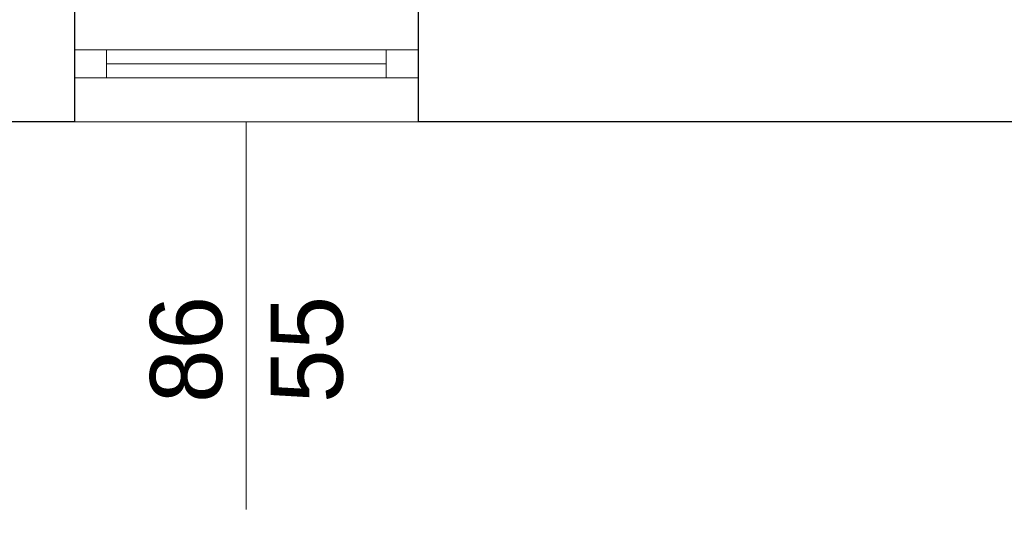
# Model space of a CAD drawing. Extents: x -21260 to 35740, y -2672 to 187028.
# Tile 76 of 124: x -9193 to -6728, y 10546 to 11791. Entities that reach past the tile are written whole.
import ezdxf

# ---------------------------------------------------------------- set-up
doc = ezdxf.new("R2010")
doc.units = 0
doc.header["$MEASUREMENT"] = 0
doc.layers.add('Arch wymiary', color=7, linetype='Continuous')
for name, color, linetype, lineweight in [('Arch wymiary_Nr_Pióra__21', 7, 'Continuous', 13), ('INWENT OPISY_Nr_Pióra__21', 7, 'Continuous', 13), ('INWENT. OKNA_Nr_Pióra__5', 7, 'Continuous', 13), ('INWENT.ŚCIANY_Nr_Pióra__1', 7, 'Continuous', 25), ('INWENT.ŚCIANY_Nr_Pióra__21', 7, 'Continuous', 13)]:
    doc.layers.add(name, color=color, linetype=linetype, lineweight=lineweight)
doc.styles.add('GENERATED_STYLE_1', font='txt')
doc.styles.add('GENERATED_STYLE_6', font='txt')
doc.dimstyles.new('GENERATED_STYLE__1', dxfattribs={"dimtxt": 179.999995, "dimasz": 114, "dimexe": 0.18, "dimexo": 0, "dimgap": 0.09, "dimtad": 1, "dimtih": 1, "dimtoh": 1, "dimdec": 0, "dimlfac": 0.1, "dimzin": 0, "dimdsep": 46, "dimtxsty": 'GENERATED_STYLE_1', "dimblk": 'ARROWHEAD_2', "dimblk1": 'ARROWHEAD_2', "dimblk2": 'ARROWHEAD_2', "dimcen": 0.09, "dimclrd": 7, "dimclre": 7, "dimclrt": 7, "dimazin": 0, "dimtfac": 1, "dimtdec": 4, "dimtmove": 0, "dimatfit": 3, "dimfxl": 0, "dimtolj": 1, "dimtzin": 0, "dimarcsym": 0})

# ---------------------------------------------------------------- blocks, each defined once
blk = doc.blocks.new('*D347')
at = {"layer": 'Arch wymiary_Nr_Pióra__21', "linetype": 'Continuous'}
for p, q in [((-10840.9, 7274.7), (-10840.9, 7499.7)), ((31924.1, 7274.7), (31924.1, 7499.7)), ((-10797.6, 7462.2), (-10884.2, 7312.2)), ((31880.8, 7312.2), (31967.4, 7462.2)), ((-10914.3, 7387.2), (-10840.9, 7387.2)), ((-10840.9, 7387.2), (31924.1, 7387.2)), ((31924.1, 7387.2), (31997.4, 7387.2))]:
    blk.add_line(p, q, dxfattribs=at)
at = {"layer": 'Arch wymiary_Nr_Pióra__21', "insert": (10282.4, 7423.2), "char_height": 180, "attachment_point": 7, "style": 'GENERATED_STYLE_1'}
blk.add_mtext('{4\xa0277}', dxfattribs=at)
blk = doc.blocks.new('ARROWHEAD_2')
at = {"color": 0, "linetype": 'Continuous', "lineweight": 0}
for p, q in [((-0.378, -0.655), (0.378, 0.655)), ((0, 0), (-1, 0))]:
    blk.add_line(p, q, dxfattribs=at)
blk = doc.blocks.new('*D348')
at = {"layer": 'Arch wymiary_Nr_Pióra__21', "linetype": 'Continuous'}
for p, q in [((-10840.9, 8121.6), (-10840.9, 8346.6)), ((-10797.6, 8309.1), (-10884.2, 8159.1)), ((3442.4, 8309.1), (3355.8, 8159.1)), ((-10914.3, 8234.1), (-10840.9, 8234.1)), ((-10840.9, 8234.1), (3399.1, 8234.1))]:
    blk.add_line(p, q, dxfattribs=at)
at = {"layer": 'Arch wymiary_Nr_Pióra__21', "char_height": 180, "attachment_point": 7, "style": 'GENERATED_STYLE_1'}
for s, insert in [('{1\xa0424}', (-3980.1, 8270.1)), ('{215}', (4301.3, 8270.1)), ('{266}', (6591.1, 8270.1)), ('{28}', (7935.3, 8270.1)), ('{264}', (9636.3, 8270.1)), ('{1\xa0228}', (17007.4, 8270.1)), ('{566}', (26061.3, 8270.1)), ('{161}', (29696.3, 8270.1)), ('{125}', (31126.3, 8270.1))]:
    blk.add_mtext(s, dxfattribs=dict(at, insert=insert))
blk = doc.blocks.new('*D356')
at = {"layer": 'Arch wymiary_Nr_Pióra__21', "linetype": 'Continuous'}
for p, q in [((30674.1, 8121.6), (30674.1, 8346.6)), ((31924.1, 8121.6), (31924.1, 8346.6)), ((30717.4, 8309.1), (30630.8, 8159.1)), ((31880.8, 8159.1), (31967.4, 8309.1)), ((30674.1, 8234.1), (31924.1, 8234.1)), ((31924.1, 8234.1), (31997.4, 8234.1))]:
    blk.add_line(p, q, dxfattribs=at)
at = {"layer": 'Arch wymiary_Nr_Pióra__21', "char_height": 180, "attachment_point": 7, "style": 'GENERATED_STYLE_1'}
for s, insert in [('{1\xa0424}', (-3980.1, 8270.1)), ('{215}', (4301.3, 8270.1)), ('{266}', (6591.1, 8270.1)), ('{28}', (7935.3, 8270.1)), ('{264}', (9636.3, 8270.1)), ('{1\xa0228}', (17007.4, 8270.1)), ('{566}', (26061.3, 8270.1)), ('{161}', (29696.3, 8270.1)), ('{125}', (31126.3, 8270.1))]:
    blk.add_mtext(s, dxfattribs=dict(at, insert=insert))

msp = doc.modelspace()

# ---------------------------------------------------------------- linework, layer by layer
at = {"layer": 'INWENT OPISY_Nr_Pióra__21', "linetype": 'Continuous'}
msp.add_line((-8625.9, 11535.9), (-8625.9, 10565.9), dxfattribs=at)
at = {"layer": 'INWENT. OKNA_Nr_Pióra__5', "linetype": 'Continuous'}
for p, q in [((-8195.9, 11715.9), (-9055.9, 11715.9)), ((-9055.9, 11645.9), (-9055.9, 11715.9)), ((-8975.9, 11645.9), (-8975.9, 11715.9)), ((-8275.9, 11645.9), (-8275.9, 11715.9)), ((-8195.9, 11645.9), (-8195.9, 11715.9)), ((-8975.9, 11680.9), (-8275.9, 11680.9)), ((-9055.9, 11645.9), (-8195.9, 11645.9))]:
    msp.add_line(p, q, dxfattribs=at)
at = {"layer": 'INWENT.ŚCIANY_Nr_Pióra__1', "linetype": 'Continuous'}
for p, q in [((-9055.9, 11965.9), (-9055.9, 11535.9)), ((-8195.9, 11965.9), (-8195.9, 11535.9)), ((-9055.9, 11535.9), (-10840.9, 11535.9)), ((-5585.9, 11535.9), (-8195.9, 11535.9))]:
    msp.add_line(p, q, dxfattribs=at)
at = {"layer": 'INWENT.ŚCIANY_Nr_Pióra__21', "linetype": 'Continuous'}
msp.add_line((-8195.9, 11535.9), (-9055.9, 11535.9), dxfattribs=at)

# ---------------------------------------------------------------- texts
at = {"layer": 'INWENT OPISY_Nr_Pióra__21', "linetype": 'Continuous', "insert": (-8866.7, 10965.9), "char_height": 180, "width": 1346.334, "attachment_point": 2, "rotation": 90, "line_spacing_factor": 1.007146, "style": 'GENERATED_STYLE_6'}
msp.add_mtext('{86\\P55}', dxfattribs=at)

# ---------------------------------------------------------------- dimensions: what is measured, and where the dimension line sits
at = {"layer": 'Arch wymiary', "linetype": 'Continuous'}
for base, p1, p2, picture, middle in [((-10840.9302541, 7387.1902604), (-10840.9302541, 11535.8550726), (31924.0697459, 11535.8550726), '*D347', (10590.1175548, 7513.1902571)), ((-10840.9, 8234.1), (-10840.9, 11535.9), (3399.1, 9915.9), '*D348', (-3672.4, 8360.1)), ((-10840.9, 8234.1), (30674.1, 8695.9), (31924.1, 11535.9), '*D356', (31331.2, 8360.1))]:
    dim = msp.add_linear_dim(base=base, p1=p1, p2=p2, dimstyle='GENERATED_STYLE__1', dxfattribs=at)
    dim.commit()
    dim.dimension.update_dxf_attribs({"geometry": picture, "text_midpoint": middle})

doc.saveas('drawing.dxf')
